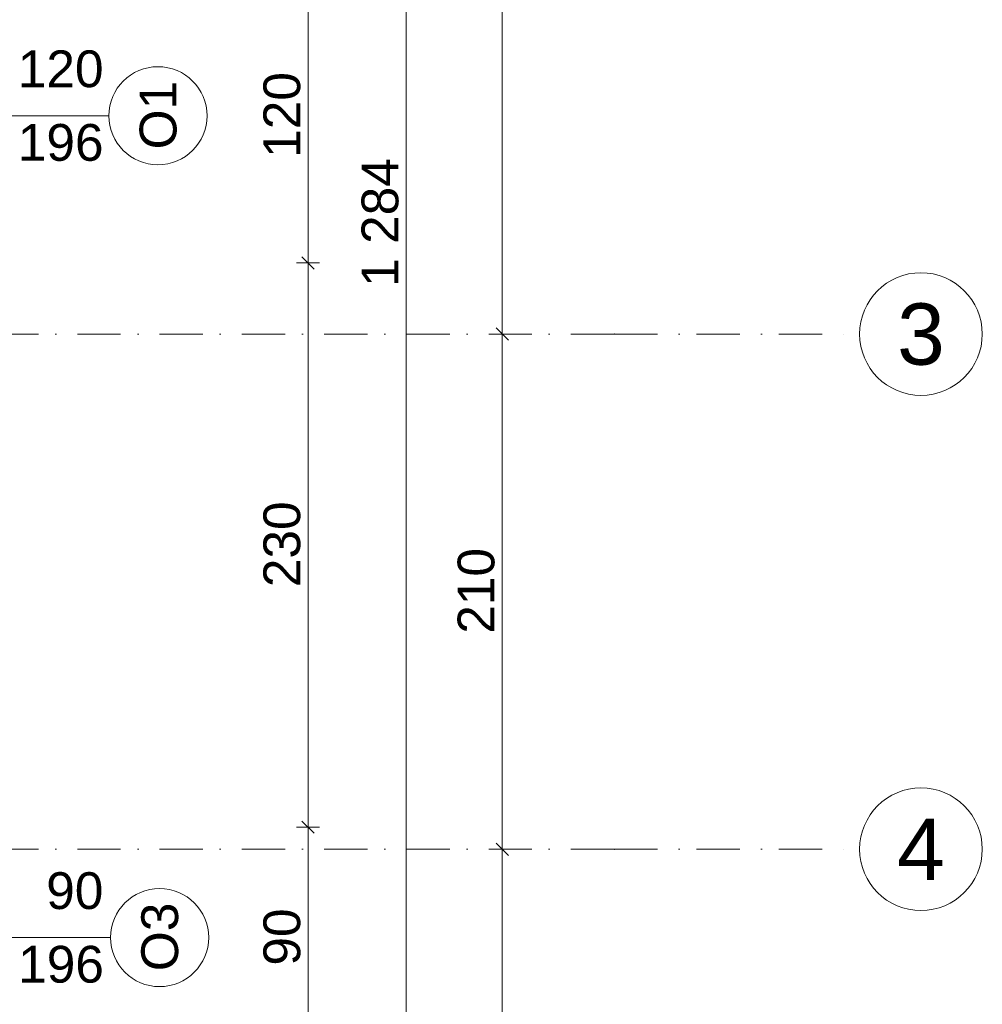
# Model space of a CAD drawing. Header units: millimetres. Extents: x -126905 to -83905, y -179170 to 5194.
# Tile 59 of 70: x -95345 to -91422, y -100599 to -96585. Entities that reach past the tile are written whole.
import ezdxf
from ezdxf.enums import TextEntityAlignment as Align

# ---------------------------------------------------------------- set-up
doc = ezdxf.new("R2010")
doc.units = ezdxf.units.MM
doc.header["$MEASUREMENT"] = 0
doc.linetypes.add('Kropki i Kreski', pattern=[335.138881, 176.388884, -88.194442, 0, -70.555556])
for name, color, linetype in [('Nowe_Konstrukcja - Ściany zew', 7, 'Continuous'), ('Nowe_Osie', 7, 'Continuous'), ('Nowe_Wymiarowanie - Ogólne', 7, 'Continuous'), ('Nowe_Znaczniki okien Archicada', 7, 'Continuous')]:
    doc.layers.add(name, color=color, linetype=linetype)
for name, color, linetype, lineweight in [('Nowe_Osie_Nr_pióra__3', 7, 'Continuous', 13), ('Nowe_Osie_Nr_pióra__4', 8, 'Continuous', 13), ('Nowe_Wymiarowanie - Ogólne_Nr_pióra__42', 8, 'Continuous', 25), ('Nowe_Znaczniki okien Archicada_Nr_pióra__2', 8, 'Continuous', 15), ('Nowe_Znaczniki okien Archicada_Nr_pióra__7', 7, 'Continuous', 35)]:
    doc.layers.add(name, color=color, linetype=linetype, lineweight=lineweight)
doc.layers.add('Nowe_Wymiarowanie - Ogólne_Nr_pióra__81', color=7, linetype='Continuous', lineweight=13, true_color=0x6a6a6a)
doc.layers.add('Nowe_Znaczniki okien Archicada_Nr_pióra__81', color=7, linetype='Continuous', lineweight=13, true_color=0x6a6a6a)
doc.styles.add('STYL_AUTOMATYCZNY_1', font='arial.ttf')
doc.dimstyles.new('STYL_AUTOMATYCZNY__2', dxfattribs={"dimtxt": 150, "dimasz": 47.5, "dimexe": 0.18, "dimexo": 0.0625, "dimgap": 0, "dimtad": 1, "dimdec": 0, "dimlfac": 0.1, "dimzin": 0, "dimdsep": 46, "dimtxsty": 'STYL_AUTOMATYCZNY_1', "dimblk": 'ARROWHEAD_6', "dimblk1": 'ARROWHEAD_6', "dimblk2": 'ARROWHEAD_6', "dimcen": 0.09, "dimse1": 1, "dimse2": 1, "dimclrd": 256, "dimclre": 256, "dimclrt": 8, "dimazin": 0, "dimtfac": 1, "dimtdec": 4, "dimtmove": 0, "dimatfit": 3, "dimfxl": 0, "dimtolj": 1, "dimtzin": 0, "dimarcsym": 0})

# ---------------------------------------------------------------- blocks, each defined once
blk = doc.blocks.new('Znacznik O 27_3')
at = {"layer": 'Nowe_Znaczniki okien Archicada_Nr_pióra__2', "color": 8, "linetype": 'Continuous', "lineweight": 15, "flags": 128}
blk.add_lwpolyline([(-200, -1188.2, 1), (200, -1188.2, 1)], format="xyb", close=True, dxfattribs=at)
at = {"layer": 'Nowe_Znaczniki okien Archicada_Nr_pióra__81', "color": 251, "linetype": 'Continuous', "lineweight": 13, "true_color": 0x6a6a6a}
blk.add_line((0, -988.2), (0, 300), dxfattribs=at)
at = {"layer": 'Nowe_Znaczniki okien Archicada_Nr_pióra__7', "color": 7, "lineweight": 35, "char_height": 150, "attachment_point": 7, "style": 'STYL_AUTOMATYCZNY_1'}
for s, insert in [('\\A1;{\\pql;\\pt0;\\fArial|b0|i0|c238|p0;\\W1.000000;hp 90\\fArial|b0|i0|c238|p0;\\W1.000000;\\A1{\\H.66x;\\S^  ;}\\fArial|b0|i0|c238|p0;\\W1.000000;\\fArial|b0|i0|c238|p0;\\W1.000000;}', (-257.4, 9.1)), ('\\A1;{\\pql;\\pt0;\\fArial|b0|i0|c238|p0;\\W1.000000;O1\\fArial|b0|i0|c238|p0;\\W1.000000;\\fArial|b0|i0|c238|p0;\\W1.000000;\\fArial|b0|i0|c238|p0;\\W1.000000;}', (-137.2, -1265.7))]:
    blk.add_mtext(s, dxfattribs=dict(at, insert=insert))
at = {"layer": 'Nowe_Znaczniki okien Archicada_Nr_pióra__7', "color": 7, "lineweight": 35, "char_height": 150, "attachment_point": 7, "rotation": 270, "style": 'STYL_AUTOMATYCZNY_1'}
for s, insert in [('\\A1;{\\pql;\\pt0;\\fArial|b0|i0|c238|p0;\\W1.000000;196\\fArial|b0|i0|c238|p0;\\W1.000000;\\A1{\\H.66x;\\S^  ;}\\fArial|b0|i0|c238|p0;\\W1.000000;\\fArial|b0|i0|c238|p0;\\W1.000000;}', (-227.5, -617)), ('\\A1;{\\pql;\\pt0;\\fArial|b0|i0|c238|p0;\\W1.000000;120\\fArial|b0|i0|c238|p0;\\W1.000000;\\A1{\\H.66x;\\S^  ;}\\fArial|b0|i0|c238|p0;\\W1.000000;\\fArial|b0|i0|c238|p0;\\W1.000000;}', (72.5, -617))]:
    blk.add_mtext(s, dxfattribs=dict(at, insert=insert))
blk = doc.blocks.new('Znacznik O 27_5')
at = {"layer": 'Nowe_Znaczniki okien Archicada_Nr_pióra__2', "color": 8, "linetype": 'Continuous', "lineweight": 15, "flags": 128}
blk.add_lwpolyline([(-200, -1194.9, 1), (200, -1194.9, 1)], format="xyb", close=True, dxfattribs=at)
at = {"layer": 'Nowe_Znaczniki okien Archicada_Nr_pióra__81', "color": 251, "linetype": 'Continuous', "lineweight": 13, "true_color": 0x6a6a6a}
blk.add_line((0, -994.9), (0, 300), dxfattribs=at)
at = {"layer": 'Nowe_Znaczniki okien Archicada_Nr_pióra__7', "color": 7, "lineweight": 35, "char_height": 150, "attachment_point": 7, "style": 'STYL_AUTOMATYCZNY_1'}
for s, insert in [('\\A1;{\\pql;\\pt0;\\fArial|b0|i0|c238|p0;\\W1.000000;hp 90\\fArial|b0|i0|c238|p0;\\W1.000000;\\A1{\\H.66x;\\S^  ;}\\fArial|b0|i0|c238|p0;\\W1.000000;\\fArial|b0|i0|c238|p0;\\W1.000000;}', (-257.4, 9.1)), ('\\A1;{\\pql;\\pt0;\\fArial|b0|i0|c238|p0;\\W1.000000;O3\\fArial|b0|i0|c238|p0;\\W1.000000;\\fArial|b0|i0|c238|p0;\\W1.000000;\\fArial|b0|i0|c238|p0;\\W1.000000;}', (-137.2, -1272.5))]:
    blk.add_mtext(s, dxfattribs=dict(at, insert=insert))
at = {"layer": 'Nowe_Znaczniki okien Archicada_Nr_pióra__7', "color": 7, "lineweight": 35, "char_height": 150, "attachment_point": 7, "rotation": 270, "style": 'STYL_AUTOMATYCZNY_1'}
for s, insert in [('\\A1;{\\pql;\\pt0;\\fArial|b0|i0|c238|p0;\\W1.000000;196\\fArial|b0|i0|c238|p0;\\W1.000000;\\A1{\\H.66x;\\S^  ;}\\fArial|b0|i0|c238|p0;\\W1.000000;\\fArial|b0|i0|c238|p0;\\W1.000000;}', (-227.5, -618.4)), ('\\A1;{\\pql;\\pt0;\\fArial|b0|i0|c238|p0;\\W1.000000;90\\fArial|b0|i0|c238|p0;\\W1.000000;\\A1{\\H.66x;\\S^  ;}\\fArial|b0|i0|c238|p0;\\W1.000000;\\fArial|b0|i0|c238|p0;\\W1.000000;}', (72.5, -732.8))]:
    blk.add_mtext(s, dxfattribs=dict(at, insert=insert))
blk = doc.blocks.new('Ściana_3_1', base_point=(-95829.5, -102846.6))
at = {"layer": 'Nowe_Znaczniki okien Archicada', "color": 251, "lineweight": 13, "true_color": 0x6a6a6a, "rotation": 90}
for name, p in [('Znacznik O 27_3', (-95969.5, -96976.8)), ('Znacznik O 27_5', (-95969.5, -100326.6))]:
    blk.add_blockref(name, p, dxfattribs=at)
blk = doc.blocks.new('Standardowy znacznik osi_5')
at = {"layer": 'Nowe_Osie_Nr_pióra__3', "color": 7, "linetype": 'Continuous', "lineweight": 13, "flags": 128}
blk.add_lwpolyline([(0, 0, 1), (-500, 0, 1)], format="xyb", close=True, dxfattribs=at)
at = {"layer": 'Nowe_Osie_Nr_pióra__4', "color": 8, "linetype": 'Kropki i Kreski', "lineweight": 13}
for q in [(0, 0), (32849.3, 0)]:
    blk.add_line((1000, 0), q, dxfattribs=at)
blk.add_point((1000, 0), dxfattribs=at)
blk.add_point((1000, 0), dxfattribs=at)
at = {"layer": 'Nowe_Osie_Nr_pióra__4', "color": 8, "lineweight": 13, "style": 'STYL_AUTOMATYCZNY_1'}
for tag, p in [('AC_MarkerText_1_0', (-250, -239.3)), ('AC_MarkerText_1_1', (34099.3, -239.3))]:
    blk.add_attdef(tag, text='', height=250, rotation=180, dxfattribs=at).set_placement(p, align=Align.TOP_CENTER)
blk = doc.blocks.new('*D195')
at = {"layer": 'Nowe_Wymiarowanie - Ogólne_Nr_pióra__81', "color": 251, "linetype": 'Continuous', "lineweight": 13, "true_color": 0x6a6a6a}
for p, q in [((-94169.4, -90996.6), (-94169.4, -96376.8)), ((-94144.4, -96401.8), (-94194.4, -96351.8)), ((-94216.3, -96376.8), (-94122.6, -96376.8)), ((-94169.4, -96376.8), (-94169.4, -97576.8)), ((-94144.4, -97601.8), (-94194.4, -97551.8))]:
    blk.add_line(p, q, dxfattribs=at)
at = {"layer": 'Nowe_Wymiarowanie - Ogólne_Nr_pióra__42', "color": 8, "lineweight": 25, "insert": (-94199.4, -97148.4), "char_height": 150, "attachment_point": 7, "rotation": 90, "style": 'STYL_AUTOMATYCZNY_1'}
blk.add_mtext('\\A1;{\\pql;\\fArial|b0|i0|c238|p0;\\W1.000000;120}', dxfattribs=at)
blk = doc.blocks.new('ARROWHEAD_6')
at = {"color": 0, "linetype": 'Continuous', "lineweight": 0}
for p, q in [((0, 0), (-1, 0)), ((-0.5, -0.5), (0.5, 0.5))]:
    blk.add_line(p, q, dxfattribs=at)
blk = doc.blocks.new('*D196')
at = {"layer": 'Nowe_Wymiarowanie - Ogólne_Nr_pióra__81', "color": 251, "linetype": 'Continuous', "lineweight": 13, "true_color": 0x6a6a6a}
for p, q in [((-94169.4, -96376.8), (-94169.4, -97576.8)), ((-94144.4, -97601.8), (-94194.4, -97551.8)), ((-94216.3, -97576.8), (-94122.6, -97576.8)), ((-94169.4, -97576.8), (-94169.4, -99876.6)), ((-94144.4, -99901.6), (-94194.4, -99851.6))]:
    blk.add_line(p, q, dxfattribs=at)
at = {"layer": 'Nowe_Wymiarowanie - Ogólne_Nr_pióra__42', "color": 8, "lineweight": 25, "insert": (-94199.4, -98898.3), "char_height": 150, "attachment_point": 7, "rotation": 90, "style": 'STYL_AUTOMATYCZNY_1'}
blk.add_mtext('\\A1;{\\pql;\\fArial|b0|i0|c238|p0;\\W1.000000;230}', dxfattribs=at)
blk = doc.blocks.new('*D197')
at = {"layer": 'Nowe_Wymiarowanie - Ogólne_Nr_pióra__81', "color": 251, "linetype": 'Continuous', "lineweight": 13, "true_color": 0x6a6a6a}
for p, q in [((-94169.4, -97576.8), (-94169.4, -99876.6)), ((-94144.4, -99901.6), (-94194.4, -99851.6)), ((-94216.3, -99876.6), (-94122.6, -99876.6)), ((-94169.4, -99876.6), (-94169.4, -100776.6))]:
    blk.add_line(p, q, dxfattribs=at)
blk = doc.blocks.new('*D198')
at = {"layer": 'Nowe_Wymiarowanie - Ogólne_Nr_pióra__81', "color": 251, "linetype": 'Continuous', "lineweight": 13, "true_color": 0x6a6a6a}
for p, q in [((-94144.4, -99901.6), (-94194.4, -99851.6)), ((-94169.4, -99876.6), (-94169.4, -100776.6)), ((-94216.3, -100776.6), (-94122.6, -100776.6)), ((-94144.4, -100801.6), (-94194.4, -100751.6))]:
    blk.add_line(p, q, dxfattribs=at)
at = {"layer": 'Nowe_Wymiarowanie - Ogólne_Nr_pióra__42', "color": 8, "lineweight": 25, "insert": (-94199.4, -100441), "char_height": 150, "attachment_point": 7, "rotation": 90, "style": 'STYL_AUTOMATYCZNY_1'}
blk.add_mtext('\\A1;{\\pql;\\fArial|b0|i0|c238|p0;\\W1.000000;90}', dxfattribs=at)
blk = doc.blocks.new('*D203')
at = {"layer": 'Nowe_Wymiarowanie - Ogólne_Nr_pióra__81', "color": 251, "linetype": 'Continuous', "lineweight": 13, "true_color": 0x6a6a6a}
for p, q in [((-93744.4, -91021.6), (-93794.4, -90971.6)), ((-93769.4, -90959.1), (-93769.4, -90996.6)), ((-93816.3, -90996.6), (-93722.6, -90996.6)), ((-93769.4, -90996.6), (-93769.4, -103836.6)), ((-93794.4, -103811.6), (-93744.4, -103861.6)), ((-93816.3, -103836.6), (-93722.6, -103836.6)), ((-93769.4, -103836.6), (-93769.4, -103874.1))]:
    blk.add_line(p, q, dxfattribs=at)
at = {"layer": 'Nowe_Wymiarowanie - Ogólne_Nr_pióra__42', "color": 8, "lineweight": 25, "insert": (-93799.4, -97674), "char_height": 150, "attachment_point": 7, "rotation": 90, "style": 'STYL_AUTOMATYCZNY_1'}
blk.add_mtext('\\A1;{\\pql;\\fArial|b0|i0|c238|p0;\\W1.000000;1\xa0284}', dxfattribs=at)
blk = doc.blocks.new('*D333')
at = {"layer": 'Nowe_Wymiarowanie - Ogólne_Nr_pióra__81', "color": 251, "linetype": 'Continuous', "lineweight": 13, "true_color": 0x6a6a6a}
for p, q in [((-93331.2, -99966.6), (-93424.9, -99966.6)), ((-93403, -99941.6), (-93353, -99991.6)), ((-93378, -102966.6), (-93378, -99966.6)), ((-93403, -102941.6), (-93353, -102991.6)), ((-93331.2, -102966.6), (-93424.9, -102966.6))]:
    blk.add_line(p, q, dxfattribs=at)
at = {"layer": 'Nowe_Wymiarowanie - Ogólne_Nr_pióra__42', "color": 8, "lineweight": 25, "insert": (-93408, -101638.2), "char_height": 150, "attachment_point": 7, "rotation": 90, "style": 'STYL_AUTOMATYCZNY_1'}
blk.add_mtext('\\A1;{\\pql;\\fArial|b0|i0|c238|p0;\\W1.000000;300}', dxfattribs=at)
blk = doc.blocks.new('*D334')
at = {"layer": 'Nowe_Wymiarowanie - Ogólne_Nr_pióra__81', "color": 251, "linetype": 'Continuous', "lineweight": 13, "true_color": 0x6a6a6a}
for p, q in [((-93403, -97841.6), (-93353, -97891.6)), ((-93331.2, -97866.6), (-93424.9, -97866.6)), ((-93378, -99966.6), (-93378, -97866.6)), ((-93331.2, -99966.6), (-93424.9, -99966.6)), ((-93403, -99941.6), (-93353, -99991.6))]:
    blk.add_line(p, q, dxfattribs=at)
at = {"layer": 'Nowe_Wymiarowanie - Ogólne_Nr_pióra__42', "color": 8, "lineweight": 25, "insert": (-93408, -99088.2), "char_height": 150, "attachment_point": 7, "rotation": 90, "style": 'STYL_AUTOMATYCZNY_1'}
blk.add_mtext('\\A1;{\\pql;\\fArial|b0|i0|c238|p0;\\W1.000000;210}', dxfattribs=at)
blk = doc.blocks.new('*D335')
at = {"layer": 'Nowe_Wymiarowanie - Ogólne_Nr_pióra__81', "color": 251, "linetype": 'Continuous', "lineweight": 13, "true_color": 0x6a6a6a}
for p, q in [((-93403, -93341.6), (-93353, -93391.6)), ((-93331.2, -93366.6), (-93424.9, -93366.6)), ((-93378, -97866.6), (-93378, -93366.6)), ((-93403, -97841.6), (-93353, -97891.6)), ((-93331.2, -97866.6), (-93424.9, -97866.6))]:
    blk.add_line(p, q, dxfattribs=at)
at = {"layer": 'Nowe_Wymiarowanie - Ogólne_Nr_pióra__42', "color": 8, "lineweight": 25, "insert": (-93408, -95788.2), "char_height": 150, "attachment_point": 7, "rotation": 90, "style": 'STYL_AUTOMATYCZNY_1'}
blk.add_mtext('\\A1;{\\pql;\\fArial|b0|i0|c238|p0;\\W1.000000;450}', dxfattribs=at)

msp = doc.modelspace()

# ---------------------------------------------------------------- block references
at = {"layer": 'Nowe_Konstrukcja - Ściany zew', "color": 7, "lineweight": 20}
msp.add_blockref('Ściana_3_1', (-95829.5, -102846.6), dxfattribs=at)
at = {"layer": 'Nowe_Osie', "color": 8, "linetype": 'Continuous', "lineweight": 15}
ref = msp.add_blockref('Standardowy znacznik osi_5', (-91921.8, -97866.6), dxfattribs=dict(at, zscale=1000, rotation=180))
ref.add_attrib('AC_MarkerText_1', '3', dxfattribs={"layer": 'Nowe_Osie_Nr_pióra__4', "color": 8, "lineweight": 13, "height": 250, "rotation": 360, "style": 'STYL_AUTOMATYCZNY_1'}).set_placement((-91671.8, -97741.6), align=Align.TOP_CENTER)
ref = msp.add_blockref('Standardowy znacznik osi_5', (-91921.8, -99966.6), dxfattribs=dict(at, zscale=1000, rotation=180))
ref.add_attrib('AC_MarkerText_1', '4', dxfattribs={"layer": 'Nowe_Osie_Nr_pióra__4', "color": 8, "lineweight": 13, "height": 250, "rotation": 360, "style": 'STYL_AUTOMATYCZNY_1'}).set_placement((-91671.8, -99841.6), align=Align.TOP_CENTER)

# ---------------------------------------------------------------- dimensions: what is measured, and where the dimension line sits
at = {"layer": 'Nowe_Wymiarowanie - Ogólne', "color": 251, "linetype": 'Continuous', "lineweight": 13, "true_color": 0x6a6a6a}
for base, p1, p2, angle, picture, middle in [((-93769.4, -103836.6), (-95439.5, -90996.6), (-95439.5, -103836.6), 270, '*D203', (-93874.4, -97416.7)), ((-94169.4, -97576.8), (-95559.5, -96376.8), (-95559.5, -97576.8), 270, '*D195', (-94274.4, -96977.2)), ((-93378, -93366.6), (-91921.8, -97866.6), (-91921.8, -93366.6), 90, '*D335', (-93483, -95617)), ((-94169.4, -99876.6), (-95559.5, -97576.8), (-95559.5, -99876.6), 270, '*D196', (-94274.4, -98727.1)), ((-94169.427291, -99876.615317), (-95559.508752, -99876.615316), (-95609.508752, -99876.615317), 270, '*D197', (-94274.427292, -99876.742364)), ((-93378, -97866.6), (-91921.8, -99966.6), (-91921.8, -97866.6), 90, '*D334', (-93483, -98917)), ((-94169.4, -100776.6), (-95609.5, -99876.6), (-95559.5, -100776.6), 270, '*D198', (-94274.4, -100326.9)), ((-93378, -99966.6), (-91775.7, -102966.6), (-91921.8, -99966.6), 90, '*D333', (-93483, -101467))]:
    dim = msp.add_linear_dim(base=base, p1=p1, p2=p2, angle=angle, dimstyle='STYL_AUTOMATYCZNY__2', dxfattribs=at)
    dim.commit()
    dim.dimension.update_dxf_attribs({"geometry": picture, "text_midpoint": middle, "dimtype": 160, "text_rotation": 90})

doc.saveas('drawing.dxf')
